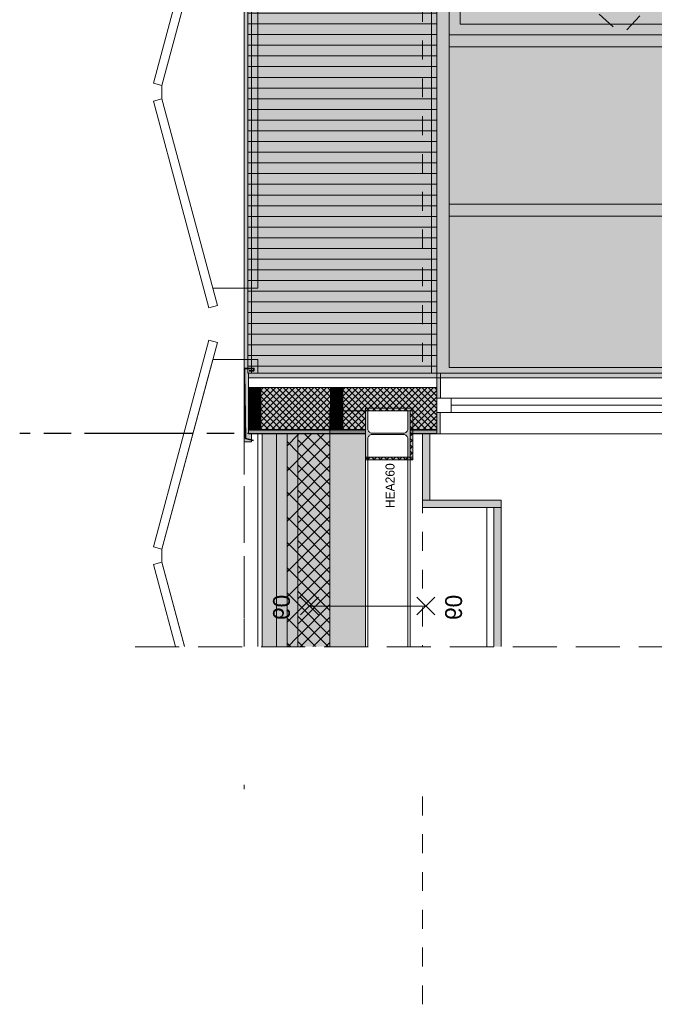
# Model space of a CAD drawing. Header units: millimetres. Extents: x -39200 to 51213, y -35420 to 51000.
# Tile 8 of 142: x -39200 to -35640, y -5620 to -96. Entities that reach past the tile are written whole.
import ezdxf

# ---------------------------------------------------------------- set-up
doc = ezdxf.new("R2010")
doc.units = ezdxf.units.MM
doc.header["$LTSCALE"] = 100
doc.header["$PDMODE"] = 1
doc.header["$PDSIZE"] = -2
for name, pattern in [('[LS] ISO-08 Long Dashed Short Dashed', [9.144, 6.096, -0.762, 1.524, -0.762]), ('[LS] Type-1', [2.12, 1.06, -1.06]), ('[LS] Type-2', [3.52999, 2.469998, -1.059993]), ('Line Type-6c', [0.777014, 0.448028, -0.328986])]:
    doc.linetypes.add(name, pattern=pattern)
doc.layers.get('0').update_dxf_attribs({"lineweight": 5})
for name, color, linetype, lineweight in [('- 05_opmaak', 7, 'Line Type-6c', 5), ('5', 7, 'Continuous', 18), ('Geen', 7, 'Continuous', 9), ('none', 7, 'Continuous', 13), ('None-1', 7, 'Continuous', 9)]:
    doc.layers.add(name, color=color, linetype=linetype, lineweight=lineweight)
doc.layers.add('bouwaanvraag - 60_BRANDPREVENTIE', color=1, linetype='Continuous', lineweight=5, true_color=0xff0000)
doc.layers.add('bouwaanvraag - brandscheiding', color=1, linetype='Line Label A', lineweight=18, true_color=0xff0000)
doc.styles.add('Arial', font='Arial.ttf')
doc.styles.add('Century Gothic', font='Century-Gothic_9791.ttf')
doc.linetypes.add('Line Label A', pattern='A,6.35,-0.981415,-1.132305,["60",Arial,S=0.713542,R=0,X=-1.132305,Y=-0.356771],-1.18048,6.35', length=15.9942)
pattern_1 = [(45, (0, 0), (-3.1819805, 3.1819805), [])]
pattern_2 = [(45, (1.433, 1.323), (-17.67767, 17.67767), []), (135, (-2.866, 2.866), (-17.67767, -17.67767), [])]

# ---------------------------------------------------------------- blocks, each defined once
blk = doc.blocks.new('Groep-6')
at = {"layer": '5', "color": 8, "lineweight": 5, "true_color": 0x777777, "transparency": 33554687}
blk.add_line((-37.1, 461.7), (37.1, 461.7), dxfattribs=at)
at = {"layer": '5', "color": 8, "lineweight": 5, "true_color": 0x777777, "transparency": 33554687, "flags": 128}
for points in [[(-1209.1, 199.4), (-50, 510), (-37.1, 461.7), (-1196.2, 151.1)], [(1196.2, 151.1), (37.1, 461.7), (50, 510), (1209.1, 199.4)], [(-37.1, 461.7), (37.1, 461.7), (1100, 176.9), (1100, -75.5), (-1100, -75.5), (-1100, 176.9)]]:
    blk.add_lwpolyline(points, close=True, dxfattribs=at)
blk = doc.blocks.new('pv paneel opzet')
at = {"layer": '5', "color": 8, "true_color": 0x777777, "transparency": 33554687}
blk.add_blockref('Groep-6', (0, 0), dxfattribs=at)
blk = doc.blocks.new('Groep-7')
at = {"layer": '5', "color": 7, "transparency": 33554687, "rotation": 90}
for p in [(-37940, -503.1), (-37940, -3103.1)]:
    blk.add_blockref('pv paneel opzet', p, dxfattribs=at)
blk = doc.blocks.new('Groep-8')
at = {"color": 250, "linetype": '[LS] Type-1', "lineweight": 5, "true_color": 0x191917, "transparency": 33554687, "flags": 128}
for points in [[(-35000, -181.7), (-36790, 259.8), (-35000, 701.3)], [(-35000, 701.3), (-35821.4, -181.7), (-36790, 701.3)]]:
    blk.add_lwpolyline(points, dxfattribs=at)
blk = doc.blocks.new('Groep-9')
at = {"layer": '5', "linetype": 'Continuous', "lineweight": 0, "true_color": 0x403d35, "transparency": 33554585}
for points in [[(-36860, -2118.5), (-36860, 1685.9), (-36710, 1685.9), (-36710, -2048.5), (-36780, -2048.5), (-36780, -2118.5)], [(-34900, 1535.9), (-34900, 1595.9), (-34950, 1595.9), (-34950, 1535.9), (-36710, 1535.9), (-36710, 1685.9), (-33920, 1685.9), (-33920, 1615.9), (-33990, 1615.9), (-33990, 1535.9)], [(-34875, 1535.9), (-34875, -2048.5), (-34886.7, -2048.5), (-34886.7, -2048.5), (-34900, -2048.5), (-34900, 1535.9)], [(-34899.9, 551.3), (-34899.9, 611.3), (-34949.9, 611.3), (-34949.9, 551.3), (-36709.9, 551.3), (-36709.9, 701.3), (-33919.9, 701.3), (-33919.9, 631.3), (-33989.9, 631.3), (-33989.9, 551.3)], [(-34900, -398.7), (-34900, -338.7), (-34950, -338.7), (-34950, -398.7), (-36710, -398.7), (-36710, -248.7), (-33920, -248.7), (-33920, -318.7), (-33990, -318.7), (-33990, -398.7)], [(-34900, -1348.7), (-34900, -1288.7), (-34950, -1288.7), (-34950, -1348.7), (-36710, -1348.7), (-36710, -1198.7), (-33920, -1198.7), (-33920, -1268.7), (-33990, -1268.7), (-33990, -1348.7)]]:
    blk.add_hatch(color=250, dxfattribs=at).paths.add_polyline_path(points)
at = {"layer": '5', "linetype": 'Continuous', "lineweight": 0, "true_color": 0x7f7b66, "transparency": 33554687}
blk.add_hatch(color=8, dxfattribs=at).paths.add_polyline_path([(-33920, 1685.9), (-33920, -2118.5), (-33870, -2118.5), (-33870, 1685.9)])
at = {"layer": '5', "linetype": 'Continuous', "lineweight": 0, "true_color": 0x403d35, "transparency": 33554687}
for points in [[(-36789.9, 768.3), (-33989.9, 768.3), (-33989.9, 701.3), (-36789.9, 701.3)], [(-36790, -181.7), (-33990, -181.7), (-33990, -248.7), (-36790, -248.7)], [(-36790, -1131.7), (-33990, -1131.7), (-33990, -1198.7), (-36790, -1198.7)]]:
    blk.add_hatch(color=250, dxfattribs=at).paths.add_polyline_path(points)
at = {"layer": 'Geen', "linetype": 'Continuous', "lineweight": 0, "true_color": 0x4c4a3d, "transparency": 33554687}
blk.add_hatch(color=59, dxfattribs=at).paths.add_polyline_path([(-36860, 1685.9), (-36860, -2118.5), (-33920, -2118.5), (-33920, 1685.9)])
at = {"layer": 'Geen', "linetype": 'Continuous', "lineweight": 0, "true_color": 0x9faa9f, "transparency": 33554687}
blk.add_hatch(color=253, dxfattribs=at).paths.add_polyline_path([(-33990, 701.3), (-33990, -181.7), (-36790, -181.7), (-36790, -2048.5), (-33990, -2048.5), (-33990, 1615.9), (-36790, 1615.9), (-36790, 701.3)])
at = {"layer": 'Geen', "linetype": 'Continuous', "lineweight": 0, "true_color": 0x726e5b, "transparency": 33554687}
for points in [[(-35000, -2048.5), (-35000, 1615.9), (-34950, 1615.9), (-34950, -2048.5)], [(-34950, -2048.5), (-34950, 1615.9), (-34900, 1615.9), (-34900, -2048.5)]]:
    blk.add_hatch(color=251, dxfattribs=at).paths.add_polyline_path(points)
at = {"layer": 'Geen', "linetype": 'Continuous', "lineweight": 0, "true_color": 0x9faa9f}
for points in [[(-34875, 701.3), (-33990, 701.3), (-33990, -181.7), (-34875, -181.7)], [(-36730, 641.3), (-35060, 641.3), (-35060, -121.7), (-36730, -121.7)]]:
    blk.add_hatch(color=253, dxfattribs=at).paths.add_polyline_path(points)
at = {"layer": '5', "color": 250, "lineweight": 5, "true_color": 0x191917, "transparency": 33554687, "flags": 128}
blk.add_lwpolyline([(-33920, 1685.9), (-33920, -2118.5), (-33870, -2118.5), (-33870, 1685.9)], close=True, dxfattribs=at)
at = {"layer": '5', "linetype": 'Continuous', "lineweight": 5, "transparency": 33554687, "flags": 128}
for points in [[(-36789.9, 768.3), (-33989.9, 768.3), (-33989.9, 701.3), (-36789.9, 701.3)], [(-36790, -181.7), (-33990, -181.7), (-33990, -248.7), (-36790, -248.7)], [(-36790, -1131.7), (-33990, -1131.7), (-33990, -1198.7), (-36790, -1198.7)]]:
    blk.add_lwpolyline(points, close=True, dxfattribs=at)
at = {"layer": 'Geen', "color": 7, "linetype": 'Continuous', "lineweight": 9, "transparency": 33554687, "flags": 128}
for points in [[(-36860, 1685.9), (-36860, -2118.5), (-33920, -2118.5), (-33920, 1685.9)], [(-35000, -2048.5), (-35000, 1615.9), (-34950, 1615.9), (-34950, -2048.5)], [(-34950, -2048.5), (-34950, 1615.9), (-34900, 1615.9), (-34900, -2048.5)]]:
    blk.add_lwpolyline(points, close=True, dxfattribs=at)
at = {"layer": 'Geen', "color": 59, "linetype": 'Continuous', "lineweight": 9, "true_color": 0x56483a, "transparency": 33554687, "flags": 128}
blk.add_lwpolyline([(-33990, 701.3), (-33990, -181.7), (-36790, -181.7), (-36790, -2048.5), (-33990, -2048.5), (-33990, 1615.9), (-36790, 1615.9), (-36790, 701.3)], close=True, dxfattribs=at)
at = {"layer": 'Geen', "color": 250, "linetype": 'Continuous', "lineweight": 9, "true_color": 0x191917, "transparency": 33554687, "flags": 128}
blk.add_lwpolyline([(-36790, 1615.9), (-36790, -2048.5), (-33990, -2048.5), (-33990, 1615.9)], close=True, dxfattribs=at)
at = {"layer": 'Geen', "color": 59, "linetype": 'Continuous', "lineweight": 9, "true_color": 0x56483a, "flags": 128}
for points in [[(-34875, 701.3), (-33990, 701.3), (-33990, -181.7), (-34875, -181.7)], [(-36730, 641.3), (-35060, 641.3), (-35060, -121.7), (-36730, -121.7)]]:
    blk.add_lwpolyline(points, close=True, dxfattribs=at)
at = {"layer": 'none', "color": 250, "true_color": 0x191917}
blk.add_blockref('Groep-8', (0, 0), dxfattribs=at)
blk = doc.blocks.new('Groep-30')
at = {"layer": 'Geen', "color": 5, "linetype": '[LS] Type-2', "lineweight": 5, "true_color": 0x0000ff, "transparency": 33554687}
blk.add_line((-37940, -4412.8), (-37940, 8162.9), dxfattribs=at)
blk = doc.blocks.new('Groep-31')
at = {"layer": 'Geen', "color": 5, "linetype": '[LS] ISO-08 Long Dashed Short Dashed', "lineweight": 25, "true_color": 0x0000ff, "transparency": 33554687}
blk.add_line((-27253.3, -2418.7), (-39200, -2418.7), dxfattribs=at)
blk = doc.blocks.new('Groep-32')
at = {"color": 7, "transparency": 33554687}
blk.add_blockref('Groep-31', (0, 0), dxfattribs=at)
blk = doc.blocks.new('Groep-42')
at = {"layer": '5', "linetype": 'Continuous', "lineweight": 0, "true_color": 0xbbbbbb, "transparency": 33554687}
blk.add_hatch(color=9, dxfattribs=at).paths.add_polyline_path([(-37917, -2403.7), (-37917, -2394.7), (-32080, -2394.7), (-32080, -2403.7)])
at = {"layer": 'none', "linetype": 'Continuous', "lineweight": 0, "true_color": 0xaaaaaa}
blk.add_hatch(color=253, dxfattribs=at).paths.add_polyline_path([(-37917, -2419.7), (-37917, -2416.7), (-32080, -2416.7), (-32080, -2419.7)])
at = {"layer": '5', "lineweight": 5, "transparency": 33554687, "flags": 128}
blk.add_lwpolyline([(-37917, -2403.7), (-37917, -2394.7), (-32080, -2394.7), (-32080, -2403.7)], close=True, dxfattribs=at)
at = {"layer": 'none', "flags": 128}
blk.add_lwpolyline([(-37917, -2419.7), (-37917, -2416.7), (-32080, -2416.7), (-32080, -2419.7)], close=True, dxfattribs=at)
at = {"color": 255, "lineweight": 5, "transparency": 33554687}
blk.add_wipeout([(-37917, -2416.7), (-37917, -2403.7), (-32080, -2403.7), (-32080, -2416.7)], dxfattribs=at).dxf.layer = '5'
at = {"layer": '5', "lineweight": 5, "transparency": 33554687, "flags": 128}
blk.add_lwpolyline([(-37917, -2416.7), (-37917, -2403.7), (-32080, -2403.7), (-32080, -2416.7)], close=True, dxfattribs=at)
blk = doc.blocks.new('Groep-43')
at = {"color": 255, "lineweight": 5, "transparency": 33554687}
blk.add_wipeout([(-37917, -2419.7), (-37917, -2079.7), (-32080, -2079.7), (-32080, -2419.7)], dxfattribs=at).dxf.layer = '5'
at = {"layer": '5', "linetype": 'Continuous', "lineweight": 0, "true_color": 0x4c4a3d, "transparency": 33554687}
blk.add_hatch(color=59, dxfattribs=at).paths.add_polyline_path([(-37917, -2104.9), (-37917, -2079.9), (-32080, -2079.9), (-32080, -2104.9)])
at = {"layer": '5', "linetype": 'Continuous', "lineweight": 0, "true_color": 0xffffcc, "transparency": 33554687}
blk.add_hatch(color=7, dxfattribs=at).paths.add_polyline_path([(-37917, -2394.7), (-37917, -2159.7), (-32080, -2159.7), (-32080, -2394.7)])
at = {"layer": '5', "linetype": 'Continuous', "lineweight": 5, "true_color": 0x777777, "transparency": 33554687}
h = blk.add_hatch(dxfattribs=at)
h.set_pattern_fill('#isolatie-persing', color=8, style=0, pattern_type=2)
h.set_pattern_definition([(45, (1.433, 1.323), (-17.67767, 17.67767), []), (135, (-2.866, 2.866), (-17.67767, -17.67767), [])])
h.paths.add_polyline_path([(-37917, -2394.7), (-37917, -2159.7), (-32080, -2159.7), (-32080, -2394.7)])
at = {"layer": '5', "lineweight": 5, "transparency": 33554687, "flags": 128}
for points in [[(-37917, -2419.7), (-37917, -2079.7), (-32080, -2079.7), (-32080, -2419.7)], [(-37917, -2104.9), (-37917, -2079.9), (-32080, -2079.9), (-32080, -2104.9)], [(-37917, -2394.7), (-37917, -2159.7), (-32080, -2159.7), (-32080, -2394.7)]]:
    blk.add_lwpolyline(points, close=True, dxfattribs=at)
at = {"color": 255, "linetype": 'Continuous', "lineweight": 9, "transparency": 33554687}
blk.add_wipeout([(-33848.7, -2159.7), (-33778.8, -2159.7), (-33778.8, -2394.7), (-33848.7, -2394.7)], dxfattribs=at).dxf.layer = 'None-1'
at = {"layer": 'None-1', "linetype": 'Continuous', "lineweight": 5, "true_color": 0x777777, "transparency": 33554687}
h = blk.add_hatch(dxfattribs=at)
h.set_pattern_fill('12_Naaldhout_6', color=8, style=0, pattern_type=2)
h.set_pattern_definition(pattern_1)
h.paths.add_polyline_path([(-33848.7, -2159.7), (-33778.8, -2159.7), (-33778.8, -2394.7), (-33848.7, -2394.7)])
at = {"layer": 'None-1', "color": 7, "linetype": 'Continuous', "lineweight": 9, "transparency": 33554687, "flags": 128}
blk.add_lwpolyline([(-33848.7, -2159.7), (-33778.8, -2159.7), (-33778.8, -2394.7), (-33848.7, -2394.7)], close=True, dxfattribs=at)
at = {"layer": '5', "color": 7, "transparency": 33554687}
blk.add_blockref('Groep-42', (0, 0), dxfattribs=at)
at = {"color": 255, "linetype": 'Continuous', "lineweight": 9, "transparency": 33554687}
for points in [[(-37917, -2159.7), (-37847, -2159.7), (-37847, -2394.7), (-37917, -2394.7)], [(-37457.2, -2159.7), (-37387.3, -2159.7), (-37387.3, -2394.7), (-37457.2, -2394.7)], [(-35500.3, -2159.7), (-35430.3, -2159.7), (-35430.3, -2394.7), (-35500.3, -2394.7)], [(-32150, -2159.7), (-32080, -2159.7), (-32080, -2394.7), (-32150, -2394.7)]]:
    blk.add_wipeout(points, dxfattribs=at).dxf.layer = 'None-1'
at = {"layer": 'None-1', "linetype": 'Continuous', "lineweight": 5, "true_color": 0x777777, "transparency": 33554687}
h = blk.add_hatch(dxfattribs=at)
h.set_pattern_fill('12_Naaldhout_6', color=8, style=0, pattern_type=2)
h.set_pattern_definition(pattern_1)
h.paths.add_polyline_path([(-37917, -2159.7), (-37847, -2159.7), (-37847, -2394.7), (-37917, -2394.7)])
h = blk.add_hatch(dxfattribs=at)
h.set_pattern_fill('12_Naaldhout_6', color=8, style=0, pattern_type=2)
h.set_pattern_definition(pattern_1)
h.paths.add_polyline_path([(-37457.2, -2159.7), (-37387.3, -2159.7), (-37387.3, -2394.7), (-37457.2, -2394.7)])
h = blk.add_hatch(dxfattribs=at)
h.set_pattern_fill('12_Naaldhout_6', color=8, style=0, pattern_type=2)
h.set_pattern_definition(pattern_1)
h.paths.add_polyline_path([(-35500.3, -2159.7), (-35430.3, -2159.7), (-35430.3, -2394.7), (-35500.3, -2394.7)])
h = blk.add_hatch(dxfattribs=at)
h.set_pattern_fill('12_Naaldhout_6', color=8, style=0, pattern_type=2)
h.set_pattern_definition(pattern_1)
h.paths.add_polyline_path([(-32150, -2159.7), (-32080, -2159.7), (-32080, -2394.7), (-32150, -2394.7)])
at = {"layer": 'None-1', "color": 7, "linetype": 'Continuous', "lineweight": 9, "transparency": 33554687, "flags": 128}
for points in [[(-37917, -2159.7), (-37847, -2159.7), (-37847, -2394.7), (-37917, -2394.7)], [(-37457.2, -2159.7), (-37387.3, -2159.7), (-37387.3, -2394.7), (-37457.2, -2394.7)], [(-35500.3, -2159.7), (-35430.3, -2159.7), (-35430.3, -2394.7), (-35500.3, -2394.7)], [(-32150, -2159.7), (-32080, -2159.7), (-32080, -2394.7), (-32150, -2394.7)]]:
    blk.add_lwpolyline(points, close=True, dxfattribs=at)
blk = doc.blocks.new('Groep-44')
at = {"layer": 'Geen', "color": 7, "linetype": 'Continuous', "lineweight": 9, "transparency": 33554687}
blk.add_line((-37917, -2085), (-37917, -2418.6), dxfattribs=at)
at = {"layer": 'Geen', "color": 7, "linetype": 'Continuous', "lineweight": 35, "transparency": 33554687, "flags": 128}
blk.add_lwpolyline([(-37888.4, -2456.7), (-37934, -2445.6), (-37939.5, -2075.8), (-37939.5, -2052.8), (-37886.5, -2052.8), (-37886.5, -2066.1), (-37913.4, -2066.1)], dxfattribs=at)
blk = doc.blocks.new('Groep-48')
at = {"layer": '- 05_opmaak', "linetype": 'Continuous', "lineweight": 0, "true_color": 0xe6ffe6, "transparency": 33554687}
blk.add_hatch(color=7, dxfattribs=at).paths.add_polyline_path([(-37640, -3635.2), (-37640, -2419.9), (-37460, -2419.9), (-37460, -3635.2)])
at = {"layer": '- 05_opmaak', "linetype": 'Continuous', "lineweight": 5, "true_color": 0x777777, "transparency": 33554687}
h = blk.add_hatch(dxfattribs=at)
h.set_pattern_fill('#isolatie', color=8, style=0, pattern_type=2)
h.set_pattern_definition([(45, (2.866, 2.646), (-35.35534, 35.35534), []), (135, (-5.733, 5.733), (-35.35534, -35.35534), [])])
h.paths.add_polyline_path([(-37640, -3635.2), (-37640, -2419.9), (-37460, -2419.9), (-37460, -3635.2)])
at = {"layer": 'none', "linetype": 'Continuous', "lineweight": 0, "true_color": 0xeeeeee, "transparency": 33554687}
blk.add_hatch(color=7, dxfattribs=at).paths.add_polyline_path([(-37700, -3635.2), (-37700, -2419.9), (-37640, -2419.9), (-37640, -3635.2)])
at = {"layer": 'none', "linetype": 'Continuous', "lineweight": 5, "true_color": 0x555555, "transparency": 33554687}
h = blk.add_hatch(dxfattribs=at)
h.set_pattern_fill('Isolatie1-1', color=251, style=0, pattern_type=2)
h.set_pattern_definition([(45, (1.43, 1.32), (-70.71068, 70.71068), [])])
h.paths.add_polyline_path([(-37700, -3635.2), (-37700, -2419.9), (-37640, -2419.9), (-37640, -3635.2)])
at = {"layer": 'none', "linetype": 'Continuous', "lineweight": 5, "true_color": 0x777777, "transparency": 33554687}
h = blk.add_hatch(dxfattribs=at)
h.set_pattern_fill('Isolatie1', color=8, style=0, pattern_type=2)
h.set_pattern_definition([(135, (-2.87, 2.87), (-70.71068, -70.71068), [])])
h.paths.add_polyline_path([(-37700, -3635.2), (-37700, -2419.9), (-37640, -2419.9), (-37640, -3635.2)])
at = {"layer": '- 05_opmaak', "color": 7, "linetype": 'Continuous', "lineweight": 5, "transparency": 33554687, "flags": 128}
blk.add_lwpolyline([(-37640, -3635.2), (-37640, -2419.9), (-37460, -2419.9), (-37460, -3635.2)], close=True, dxfattribs=at)
at = {"layer": 'none', "color": 7, "linetype": 'Continuous', "lineweight": 9, "transparency": 33554687, "flags": 128}
blk.add_lwpolyline([(-37700, -3635.2), (-37700, -2419.9), (-37640, -2419.9), (-37640, -3635.2)], close=True, dxfattribs=at)
blk = doc.blocks.new('Groep-49')
at = {"layer": 'Geen', "linetype": 'Continuous', "lineweight": 0, "true_color": 0xccbf7a, "transparency": 33554687}
blk.add_hatch(color=43, dxfattribs=at).paths.add_polyline_path([(-37840, -3635.2), (-37840, -2419.9), (-37760, -2419.9), (-37760, -3635.2)])
at = {"layer": 'Geen', "linetype": 'Continuous', "lineweight": 0, "true_color": 0x2bffff, "transparency": 33554687}
blk.add_hatch(color=4, dxfattribs=at).paths.add_polyline_path([(-37760, -3635.2), (-37760, -2419.9), (-37700, -2419.9), (-37700, -3635.2)])
at = {"layer": 'Geen', "color": 7, "linetype": 'Continuous', "lineweight": 9, "transparency": 33554687, "flags": 128}
for points in [[(-37840, -3635.2), (-37840, -2419.9), (-37760, -2419.9), (-37760, -3635.2)], [(-37760, -3635.2), (-37760, -2419.9), (-37700, -2419.9), (-37700, -3635.2)]]:
    blk.add_lwpolyline(points, close=True, dxfattribs=at)
blk = doc.blocks.new('Breedflensprofiel-3')
at = {"linetype": 'Continuous', "lineweight": 0, "true_color": 0x111111, "transparency": 33554687}
h = blk.add_hatch(color=250, dxfattribs=at)
edge = h.paths.add_edge_path()
edge.add_line((-130, -250), (-130, -237.5))
edge.add_line((-130, -237.5), (-27.75, -237.5))
edge.add_arc((-27.75, -213.5), 24, 270, 360)
edge.add_line((-3.75, -213.5), (-3.75, -36.5))
edge.add_arc((-27.75, -36.5), 24, 0, 90)
edge.add_line((-27.75, -12.5), (-130, -12.5))
edge.add_line((-130, -12.5), (-130, 0))
edge.add_line((-130, 0), (130, 0))
edge.add_line((130, 0), (130, -12.5))
edge.add_line((130, -12.5), (27.75, -12.5))
edge.add_arc((27.75, -36.5), 24, 90, 180)
edge.add_line((3.75, -36.5), (3.75, -213.5))
edge.add_arc((27.75, -213.5), 24, 180, 270)
edge.add_line((27.75, -237.5), (130, -237.5))
edge.add_line((130, -237.5), (130, -250))
edge.add_line((130, -250), (-130, -250))
at = {"linetype": 'Continuous', "lineweight": 5, "transparency": 33554687, "flags": 128}
blk.add_lwpolyline([(-130, -250), (-130, -237.5), (-27.75, -237.5, 0.4142136), (-3.75, -213.5), (-3.75, -36.5, 0.4142136), (-27.75, -12.5), (-130, -12.5), (-130, 0), (130, 0), (130, -12.5), (27.75, -12.5, 0.4142136), (3.75, -36.5), (3.75, -213.5, 0.4142136), (27.75, -237.5), (130, -237.5), (130, -250)], format="xyb", close=True, dxfattribs=at)
at = {"linetype": 'Continuous', "lineweight": 5, "transparency": 33554687}
blk.add_point((0, -125), dxfattribs=at)
blk = doc.blocks.new('Groep-50')
at = {"layer": 'Geen', "linetype": 'Continuous', "lineweight": 0, "true_color": 0xcccccc, "transparency": 33554687}
blk.add_hatch(color=254, dxfattribs=at).paths.add_polyline_path([(-36539.9, -3635.2), (-36539.9, -2832.7), (-36499.9, -2832.7), (-36499.9, -3635.2)])
at = {"layer": 'Geen', "color": 7, "linetype": 'Continuous', "lineweight": 9, "transparency": 33554687, "flags": 128}
for points in [[(-36579.9, -3635.2), (-36579.9, -2832.7), (-36539.9, -2832.7), (-36539.9, -3635.2)], [(-36539.9, -3635.2), (-36539.9, -2832.7), (-36499.9, -2832.7), (-36499.9, -3635.2)]]:
    blk.add_lwpolyline(points, close=True, dxfattribs=at)
blk = doc.blocks.new('Groep-51')
at = {"layer": '5', "color": 22, "linetype": '[LS] Type-1', "lineweight": 5, "true_color": 0xdd1d1d, "transparency": 33554687}
blk.add_line((-37940, -2289.9), (-37940, -3635.2), dxfattribs=at)
at = {"color": 7, "transparency": 33554687}
blk.add_blockref('Groep-50', (0, 0), dxfattribs=at)
at = {"layer": '5', "color": 7, "transparency": 33554687}
blk.add_blockref('Groep-49', (0, 0), dxfattribs=at)
at = {"layer": 'none', "color": 7}
blk.add_blockref('Groep-48', (0, 0), dxfattribs=at)
at = {"color": 255, "linetype": 'Continuous'}
blk.add_wipeout([(-37260, -2549.9), (-37260, -2289.9), (-37010, -2289.9), (-37010, -2549.9)], dxfattribs=at).dxf.layer = 'none'
at = {"layer": 'Geen', "linetype": 'Continuous', "lineweight": 0, "true_color": 0xcccccc, "transparency": 33554687}
blk.add_hatch(color=254, dxfattribs=at).paths.add_polyline_path([(-37460, -3635.2), (-37460, -2289.9), (-37260, -2289.9), (-37260, -3635.2)])
at = {"linetype": 'Continuous', "lineweight": 5, "transparency": 33554687, "flags": 128}
blk.add_lwpolyline([(-37260, -2564.9), (-37260, -2549.9), (-37010, -2549.9), (-37010, -2564.9)], close=True, dxfattribs=at)
at = {"layer": 'Geen', "color": 7, "linetype": 'Continuous', "lineweight": 9, "transparency": 33554687, "flags": 128}
for points in [[(-37460, -3635.2), (-37460, -2289.9), (-37260, -2289.9), (-37260, -3635.2)], [(-37260, -2549.9), (-37260, -3635.2), (-37010, -3635.2), (-37010, -2549.9)], [(-37247.5, -2549.9), (-37247.5, -3635.2), (-37022.5, -3635.2), (-37022.5, -2549.9)]]:
    blk.add_lwpolyline(points, close=True, dxfattribs=at)
at = {"layer": 'none', "linetype": 'Continuous', "flags": 128}
blk.add_lwpolyline([(-37260, -2549.9), (-37260, -2289.9), (-37010, -2289.9), (-37010, -2549.9)], close=True, dxfattribs=at)
at = {"transparency": 33554687, "xscale": -1, "rotation": 90}
blk.add_blockref('Breedflensprofiel-3', (-37260, -2419.9), dxfattribs=at)
blk = doc.blocks.new('Groep-52')
at = {"layer": 'Geen', "linetype": 'Continuous', "lineweight": 0, "true_color": 0xcccccc, "transparency": 33554687}
blk.add_hatch(color=254, dxfattribs=at).paths.add_polyline_path([(-33889.5, -2419.7), (-33889.5, -2299.8), (-33881.5, -2299.8), (-33881.5, -2419.7)])
at = {"layer": 'Geen', "linetype": 'Continuous', "lineweight": 0, "transparency": 33554687}
blk.add_hatch(color=8, dxfattribs=at).paths.add_polyline_path([(-33881.5, -2419.7), (-33881.5, -2299.8), (-33869.5, -2299.8), (-33869.5, -2419.7)])
at = {"layer": 'Geen', "color": 7, "linetype": 'Continuous', "lineweight": 9, "transparency": 33554687, "flags": 128}
for points in [[(-33889.5, -2419.7), (-33889.5, -2299.8), (-33881.5, -2299.8), (-33881.5, -2419.7)], [(-33881.5, -2419.7), (-33881.5, -2299.8), (-33869.5, -2299.8), (-33869.5, -2419.7)]]:
    blk.add_lwpolyline(points, close=True, dxfattribs=at)
blk = doc.blocks.new('Groep-53')
at = {"color": 255, "linetype": 'Continuous', "lineweight": 9, "transparency": 33554687}
blk.add_wipeout([(-36860, -2299.8), (-36860, -2219.8), (-33919.5, -2219.8), (-33919.5, -2299.8)], dxfattribs=at).dxf.layer = 'Geen'
at = {"layer": 'Geen', "color": 7, "linetype": 'Continuous', "lineweight": 9, "transparency": 33554687, "flags": 128}
blk.add_lwpolyline([(-36860, -2299.8), (-36860, -2219.8), (-33919.5, -2219.8), (-33919.5, -2299.8)], close=True, dxfattribs=at)
at = {"color": 255, "linetype": 'Continuous', "lineweight": 9, "transparency": 33554687}
blk.add_wipeout([(-36860, -2299.8), (-36860, -2219.8), (-36780, -2219.8), (-36780, -2299.8)], dxfattribs=at).dxf.layer = 'Geen'
at = {"layer": 'Geen', "color": 7, "linetype": 'Continuous', "lineweight": 9, "transparency": 33554687}
blk.add_line((-33969.5, -2259.8), (-36780, -2259.8), dxfattribs=at)
at = {"layer": 'Geen', "color": 7, "linetype": 'Continuous', "lineweight": 9, "transparency": 33554687, "flags": 128}
blk.add_lwpolyline([(-36860, -2299.8), (-36860, -2219.8), (-36780, -2219.8), (-36780, -2299.8)], close=True, dxfattribs=at)
at = {"color": 255, "linetype": 'Continuous', "lineweight": 9, "transparency": 33554687}
for points in [[(-35000, -2299.8), (-35000, -2219.8), (-34900, -2219.8), (-34900, -2299.8)], [(-33969.5, -2299.8), (-33969.5, -2219.8), (-33889.5, -2219.8), (-33889.5, -2299.8)]]:
    blk.add_wipeout(points, dxfattribs=at).dxf.layer = 'Geen'
at = {"layer": 'Geen', "color": 7, "linetype": 'Continuous', "lineweight": 9, "transparency": 33554687, "flags": 128}
for points in [[(-35000, -2299.8), (-35000, -2219.8), (-34900, -2219.8), (-34900, -2299.8)], [(-33969.5, -2299.8), (-33969.5, -2219.8), (-33889.5, -2219.8), (-33889.5, -2299.8)]]:
    blk.add_lwpolyline(points, close=True, dxfattribs=at)
blk = doc.blocks.new('Groep-54')
at = {"color": 255, "linetype": 'Continuous', "lineweight": 5, "transparency": 33554687}
blk.add_wipeout([(-36860, -2419.7), (-33870, -2419.7), (-33870, -2104.9), (-36860, -2104.9)], dxfattribs=at)
at = {"layer": 'Geen', "linetype": 'Continuous', "lineweight": 0, "true_color": 0xcccccc, "transparency": 33554687}
blk.add_hatch(color=254, dxfattribs=at).paths.add_polyline_path([(-33889.5, -2219.8), (-33869.5, -2219.8), (-33869.5, -2079.9), (-33889.5, -2079.9)])
at = {"linetype": 'Continuous', "lineweight": 5, "transparency": 33554687, "flags": 128}
for points in [[(-36860, -2419.7), (-33870, -2419.7), (-33870, -2079.9), (-36860, -2079.9)], [(-36860, -2419.7), (-33870, -2419.7), (-33870, -2104.9), (-36860, -2104.9)]]:
    blk.add_lwpolyline(points, close=True, dxfattribs=at)
at = {"layer": 'Geen', "color": 7, "linetype": 'Continuous', "lineweight": 9, "transparency": 33554687, "flags": 128}
blk.add_lwpolyline([(-33889.5, -2219.8), (-33869.5, -2219.8), (-33869.5, -2079.9), (-33889.5, -2079.9)], close=True, dxfattribs=at)
at = {"layer": '5', "color": 7, "transparency": 33554687}
blk.add_blockref('Groep-52', (0, 0), dxfattribs=at)
at = {"layer": 'none', "color": 7}
blk.add_blockref('Groep-53', (0, 0), dxfattribs=at)
at = {"layer": 'Geen', "linetype": 'Continuous', "lineweight": 0, "true_color": 0xcccccc, "transparency": 33554687}
blk.add_hatch(color=254, dxfattribs=at).paths.add_polyline_path([(-36860, -2219.8), (-36840, -2219.8), (-36840, -2079.9), (-36860, -2079.9)])
at = {"layer": 'Geen', "color": 7, "linetype": 'Continuous', "lineweight": 9, "transparency": 33554687, "flags": 128}
blk.add_lwpolyline([(-36860, -2219.8), (-36840, -2219.8), (-36840, -2079.9), (-36860, -2079.9)], close=True, dxfattribs=at)
blk = doc.blocks.new('60min wbdbo 2')
at = {"layer": 'bouwaanvraag - 60_BRANDPREVENTIE', "transparency": 33554687}
for p, q in [((-276.2, 50), (-176.2, -50)), ((-176.2, 50), (-276.2, -50)), ((426.2, 0), (-227.1, 0)), ((476.2, 50), (376.2, -50)), ((376.2, 50), (476.2, -50))]:
    blk.add_line(p, q, dxfattribs=at)
at = {"layer": 'bouwaanvraag - 60_BRANDPREVENTIE', "transparency": 33554687, "char_height": 94.74, "width": 156.407, "attachment_point": 1, "rotation": 90, "line_spacing_factor": 1.026243, "style": 'Century Gothic'}
for insert in [(-429.2, -78.2), (536.2, -78.2)]:
    blk.add_mtext('60', dxfattribs=dict(at, insert=insert))
blk = doc.blocks.new('Groep-55')
at = {"layer": '5', "linetype": 'Continuous', "lineweight": 0, "true_color": 0xc4dcc4, "transparency": 33554687}
for points in [[(-37260, -2289.9), (-37260, -2274.9), (-36995, -2274.9), (-36995, -2289.9)], [(-37010, -2289.9), (-36995, -2289.9), (-36995, -2549.9), (-37010, -2549.9)], [(-37260, -2564.9), (-37260, -2549.9), (-36995, -2549.9), (-36995, -2564.9)]]:
    blk.add_hatch(color=254, dxfattribs=at).paths.add_polyline_path(points)
at = {"layer": '5', "linetype": 'Continuous', "lineweight": 5, "true_color": 0x777777, "transparency": 33554687}
h = blk.add_hatch(dxfattribs=at)
h.set_pattern_fill('#isolatie-WBDBO', color=8, style=0, pattern_type=2)
h.set_pattern_definition(pattern_2)
h.paths.add_polyline_path([(-37260, -2289.9), (-37260, -2274.9), (-36995, -2274.9), (-36995, -2289.9)])
h = blk.add_hatch(dxfattribs=at)
h.set_pattern_fill('#isolatie-WBDBO', color=8, style=0, pattern_type=2)
h.set_pattern_definition(pattern_2)
h.paths.add_polyline_path([(-37010, -2289.9), (-36995, -2289.9), (-36995, -2549.9), (-37010, -2549.9)])
h = blk.add_hatch(dxfattribs=at)
h.set_pattern_fill('#isolatie-WBDBO', color=8, style=0, pattern_type=2)
h.set_pattern_definition(pattern_2)
h.paths.add_polyline_path([(-37260, -2564.9), (-37260, -2549.9), (-36995, -2549.9), (-36995, -2564.9)])
at = {"layer": '5', "lineweight": 5, "transparency": 33554687, "flags": 128}
for points in [[(-37260, -2289.9), (-37260, -2274.9), (-36995, -2274.9), (-36995, -2289.9)], [(-37010, -2289.9), (-36995, -2289.9), (-36995, -2549.9), (-37010, -2549.9)], [(-37260, -2564.9), (-37260, -2549.9), (-36995, -2549.9), (-36995, -2564.9)]]:
    blk.add_lwpolyline(points, close=True, dxfattribs=at)
blk = doc.blocks.new('Groep-60')
at = {"color": 255, "linetype": 'Continuous', "lineweight": 5, "transparency": 33554687}
blk.add_wipeout([(-38551.7, -3613.7), (-27477.9, -3613.7), (-27477.9, -4388), (-38551.7, -4388)], dxfattribs=at).dxf.layer = '5'
at = {"layer": '5', "color": 5, "linetype": '[LS] Type-2', "lineweight": 5, "true_color": 0x0000ff, "transparency": 33554687}
blk.add_line((-38551.7, -3613.7), (-27477.9, -3613.7), dxfattribs=at)
blk = doc.blocks.new('Groep-61')
at = {"linetype": 'Continuous', "lineweight": 0, "true_color": 0x807855, "transparency": 33554687}
for points in [[(-36890, -2079.7), (-36890, 5695.1), (-36860, 5695.1), (-36860, -2079.7)], [(-37940, -2465.3), (-37940, 5668), (-37900, 5668), (-37900, -2465.3)]]:
    blk.add_hatch(color=57, dxfattribs=at).paths.add_polyline_path(points)
at = {"layer": 'Geen', "linetype": 'Continuous', "lineweight": 0, "true_color": 0x807855, "transparency": 33554687}
blk.add_hatch(color=57, dxfattribs=at).paths.add_polyline_path([(-37920, -2079.7), (-37920, 6035.1), (-36860, 6035.1), (-36860, -2079.7)])
at = {"layer": 'Geen', "linetype": 'Continuous', "lineweight": 5, "true_color": 0xaaaaaa, "transparency": 33554687}
h = blk.add_hatch(dxfattribs=at)
h.set_pattern_fill('1_100 mw Hor kleur 2', color=253, style=0, pattern_type=2)
h.set_pattern_definition([(0, (0, 0), (4e-15, 60), [])])
h.paths.add_polyline_path([(-37920, -2079.7), (-37920, 6035.1), (-36860, 6035.1), (-36860, -2079.7)])
at = {"color": 250, "linetype": 'Continuous', "lineweight": 5, "true_color": 0x444444, "transparency": 33554687, "flags": 128}
blk.add_lwpolyline([(-36890, -2079.7), (-36890, 5695.1), (-36860, 5695.1), (-36860, -2079.7)], close=True, dxfattribs=at)
at = {"linetype": 'Continuous', "lineweight": 5, "transparency": 33554687, "flags": 128}
blk.add_lwpolyline([(-37940, -2465.3), (-37940, 5668), (-37900, 5668), (-37900, -2465.3)], close=True, dxfattribs=at)
at = {"layer": '5', "color": 22, "linetype": '[LS] Type-1', "lineweight": 5, "true_color": 0xdd1d1d, "transparency": 33554687}
blk.add_line((-36940, -5620), (-36940, 10200.9), dxfattribs=at)
at = {"layer": 'Geen', "color": 7, "linetype": 'Continuous', "lineweight": 9, "transparency": 33554687, "flags": 128}
blk.add_lwpolyline([(-37920, -2079.7), (-37920, 6035.1), (-36860, 6035.1), (-36860, -2079.7)], close=True, dxfattribs=at)
at = {"color": 7, "transparency": 33554687}
for name in ['Groep-30', 'Groep-32']:
    blk.add_blockref(name, (0, 0), dxfattribs=at)
at = {"layer": '5', "color": 7, "transparency": 33554687}
blk.add_blockref('Groep-7', (0, 0), dxfattribs=at)
at = {"layer": '5', "color": 7, "transparency": 33554554}
blk.add_blockref('Groep-9', (0, 0), dxfattribs=at)
at = {"color": 7, "transparency": 33554687}
blk.add_blockref('Groep-43', (0, 0), dxfattribs=at)
at = {"layer": 'Geen', "color": 7, "transparency": 33554687}
blk.add_blockref('Groep-44', (0, 0), dxfattribs=at)
at = {"color": 7, "transparency": 33554687}
blk.add_blockref('Groep-51', (0, 0), dxfattribs=at)
at = {"layer": 'Geen', "linetype": 'Continuous', "lineweight": 0, "true_color": 0xcccccc, "transparency": 33554687}
for points in [[(-36940, -2792.7), (-36940, -2419.7), (-36900, -2419.7), (-36900, -2792.7)], [(-36940, -2832.7), (-36940, -2792.7), (-36499.9, -2792.7), (-36499.9, -2832.7)]]:
    blk.add_hatch(color=254, dxfattribs=at).paths.add_polyline_path(points)
at = {"layer": 'Geen', "color": 7, "linetype": 'Continuous', "lineweight": 9, "transparency": 33554687, "flags": 128}
for points in [[(-36940, -2792.7), (-36940, -2419.7), (-36900, -2419.7), (-36900, -2792.7)], [(-36940, -2832.7), (-36940, -2792.7), (-36499.9, -2792.7), (-36499.9, -2832.7)]]:
    blk.add_lwpolyline(points, close=True, dxfattribs=at)
at = {"color": 7, "transparency": 33554687}
blk.add_blockref('Groep-54', (0, 0), dxfattribs=at)
at = {"layer": '5', "color": 7, "transparency": 33554687}
blk.add_blockref('Groep-60', (0, 0), dxfattribs=at)
at = {"layer": 'bouwaanvraag - brandscheiding', "color": 7, "transparency": 33554687, "xscale": -1}
blk.add_blockref('60min wbdbo 2', (-37147.9, -3385.7), dxfattribs=at)
at = {"layer": 'none', "color": 7}
blk.add_blockref('Groep-55', (0, 0), dxfattribs=at)
at = {"layer": 'None-1', "color": 5, "true_color": 0x0000ff, "transparency": 33554687, "insert": (-37147.9, -2836.5), "char_height": 50.53, "attachment_point": 1, "rotation": 90, "line_spacing_factor": 1.026243, "style": 'Century Gothic'}
blk.add_mtext('HEA260', dxfattribs=at)
at = {"linetype": 'Continuous', "lineweight": 0, "true_color": 0xdddddd, "transparency": 33554687}
blk.add_hatch(color=254, dxfattribs=at).paths.add_polyline_path([(-36860, -2419.7), (-36860, -2299.8), (-36842, -2299.8), (-36842, -2419.7)])
at = {"linetype": 'Continuous', "lineweight": 5, "transparency": 33554687, "flags": 128}
blk.add_lwpolyline([(-36860, -2419.7), (-36860, -2299.8), (-36842, -2299.8), (-36842, -2419.7)], close=True, dxfattribs=at)

msp = doc.modelspace()

# ---------------------------------------------------------------- block references
at = {"layer": 'none', "color": 7}
msp.add_blockref('Groep-61', (0, 0), dxfattribs=at)

doc.saveas('drawing.dxf')
